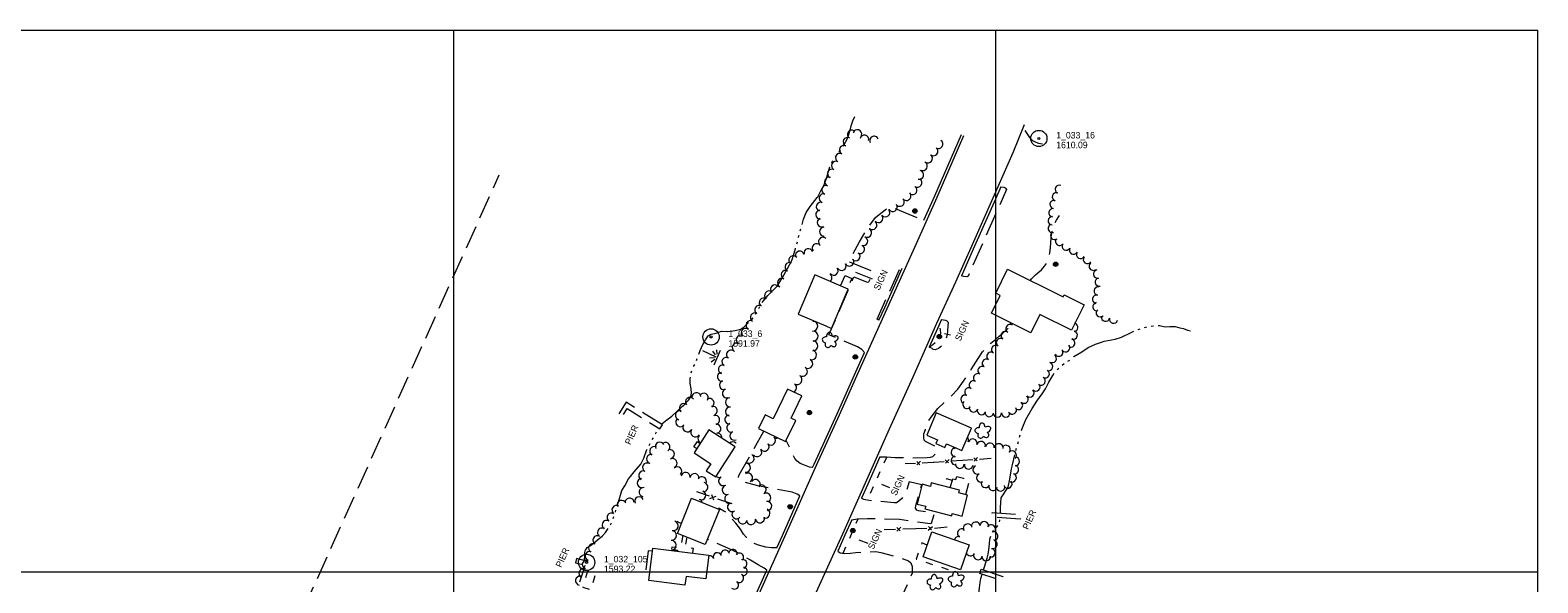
# Model space of a CAD drawing. Header units: feet. Extents: x 386788 to 389000, y 101500 to 103019.
# Tile 7 of 7: x 387609 to 389000, y 102490 to 103000. Entities that reach past the tile are written whole.
import ezdxf
from ezdxf.enums import TextEntityAlignment as Align

# ---------------------------------------------------------------- set-up
doc = ezdxf.new("R2010")
doc.units = ezdxf.units.FT
doc.header["$MEASUREMENT"] = 0
for name, pattern in [('DGN Style 3', [30.412354, 21.72311, -8.689244]), ('DGN Style 5', [15.206177, 6.516933, -8.689244]), ('DGN Style 6', [41.317355, 0.021723, -8.689244, 15.206177, -8.689244, 0.021723, -8.689244])]:
    doc.linetypes.add(name, pattern=pattern)
for name, color, linetype, lineweight in [('E_DWY', 73, 'DGN Style 3', 0), ('E_LAND_Vegetation', 21, 'Continuous', 0), ('E_MAP_GridLines', 251, 'Continuous', 0), ('E_MAP_Limits', 21, 'DGN Style 3', 0), ('E_MAP_PassPoints', 40, 'Continuous', 0), ('E_MISCPROP', 40, 'Continuous', 0), ('E_MISCPROP_HvyDash', 54, 'DGN Style 3', 13), ('E_MISCPROP_HvyLine', 54, 'Continuous', 13), ('E_MISCPROP_Railing', 40, 'Continuous', 0), ('E_PATH_Sidewalk', 73, 'DGN Style 5', 0), ('E_RDWY', 40, 'Continuous', 13), ('E_WTR', 251, 'DGN Style 6', 0), ('E_WTR_Dock_Pier', 251, 'DGN Style 3', 0), ('E_WTR_Text', 251, 'Continuous', 0)]:
    doc.layers.add(name, color=color, linetype=linetype, lineweight=lineweight)
doc.styles.add('Style-IGR_FONT_0', font='IGR_FONT_0.shx')

# ---------------------------------------------------------------- blocks, each defined once
blk = doc.blocks.new('PP')
at = {"layer": 'E_MAP_PassPoints', "color": 40, "linetype": 'Continuous', "lineweight": 0}
for radius in [7.5, 0.96]:
    blk.add_circle((0, 0), radius, dxfattribs=at)
blk = doc.blocks.new('MARSH')
at = {"layer": 'E_WTR', "color": 161, "linetype": 'Continuous', "lineweight": 0}
for p, q in [((0, 15.1), (0, 1.6)), ((-7.4, 0), (7.4, 0)), ((-6.2, 3.6), (-2.5, 1.5)), ((-1.4, 2.4), (-3.6, 6.3)), ((1.4, 2.4), (3.6, 6.3)), ((6.2, 3.6), (2.5, 1.5))]:
    blk.add_line(p, q, dxfattribs=at)
blk = doc.blocks.new('POLE')
at = {"layer": 'E_MISCPROP', "color": 20, "linetype": 'Continuous', "lineweight": 0}
for radius in [2.02, 1.51, 1.01, 0.504]:
    blk.add_circle((0, -0.1), radius, dxfattribs=at)
blk = doc.blocks.new('SIGN')
at = {"layer": 'E_MISCPROP', "color": 20, "linetype": 'Continuous', "lineweight": 0, "style": 'Style-IGR_FONT_0'}
blk.add_text('SIGN', height=6, rotation=360, dxfattribs=at).set_placement((0, 0), align=Align.MIDDLE_LEFT)
blk = doc.blocks.new('TREE')
at = {"layer": 'E_LAND_Vegetation', "color": 93, "linetype": 'Continuous', "lineweight": 0}
for centre, major_axis, ratio in [((-3.7, -0.1), (3.29, -0.08), 0.832022), ((-1.1, 3.4), (0.91, -3.32), 0.782863), ((2.9, 1.7), (-3.52, -1.95), 0.691916), ((-1.5, -3.7), (1.2, 3.24), 0.716896), ((2.5, -2.6), (-3.34, 3.06), 0.560249)]:
    blk.add_ellipse(centre, major_axis=major_axis, ratio=ratio, start_param=1.570796, end_param=4.712389, dxfattribs=at)
blk = doc.blocks.new('PIER_1')
at = {"layer": 'E_WTR_Text', "color": 161, "linetype": 'Continuous', "lineweight": 0, "style": 'Style-IGR_FONT_0'}
blk.add_text('PIER', height=6, rotation=0, dxfattribs=at).set_placement((-9.2, 0.3), align=Align.MIDDLE_LEFT)

msp = doc.modelspace()

# ---------------------------------------------------------------- linework, layer by layer
at = {"layer": 'E_DWY', "color": 51, "linetype": 'DGN Style 3', "lineweight": 0, "flags": 128}
for points in [[(388526.8, 102907.5), (388529.3, 102903.6), (388531.2, 102900.8), (388533.7, 102898.2), (388536.9, 102896.5), (388539.4, 102895.7), (388543, 102895), (388546.2, 102894.5)], [(388504.6, 102855.3), (388507.3, 102855), (388508.6, 102854.3), (388509.9, 102852.8), (388489.3, 102806.7), (388474.5, 102773), (388473.1, 102772.4), (388470.5, 102772.6), (388468.2, 102773.2)], [(388378.7, 102702.3), (388376.3, 102705.2), (388372.5, 102707.7), (388346.1, 102718.7), (388369, 102772.3), (388380.7, 102767.6), (388382, 102767.4), (388383, 102767.7), (388386.6, 102776.3), (388386, 102777.3), (388365.2, 102785.9), (388364.9, 102786.8), (388365.1, 102788.1), (388374.3, 102804.7), (388382.2, 102817.9), (388389.1, 102826.9), (388393.9, 102830.9), (388400.5, 102836.1), (388402.4, 102837.1), (388433.5, 102824.5)], [(388532, 102768.9), (388532.9, 102770.3), (388534.3, 102772.1), (388536.5, 102774.1), (388538.7, 102775.9), (388542, 102778.8), (388544.9, 102782.1), (388547.1, 102785.1), (388548.6, 102787.8), (388549.9, 102794), (388550.4, 102799.3), (388550.8, 102803.8), (388551.1, 102808.2), (388551.4, 102811.8), (388552.4, 102816.5), (388554, 102821.5), (388556, 102824.7), (388558.6, 102828.8)], [(388392.1, 102732.2), (388390.5, 102733.2), (388412, 102780.9), (388413.6, 102780.2)], [(388393, 102606.1), (388399, 102606.2), (388407.2, 102605.6), (388421.5, 102605.2), (388436.8, 102605.4), (388439.8, 102605.8), (388442, 102606.5), (388444.1, 102608.8), (388445.3, 102611.3), (388446, 102613.4), (388445, 102615.1), (388443.2, 102616.2), (388438.1, 102618.6), (388435.1, 102620.2), (388433.9, 102621.4), (388433.5, 102624), (388433.7, 102627.3), (388435, 102631.3), (388437.7, 102638.8), (388440.4, 102642.9), (388446.5, 102650.8), (388451.9, 102656.1), (388459.2, 102662.5), (388464.9, 102668.7), (388470.3, 102676), (388477.4, 102686.6), (388483.6, 102696.9), (388487.6, 102703), (388491.9, 102707.7), (388495.5, 102711.1), (388499.9, 102714.8), (388503.1, 102717.4), (388505.9, 102719.8), (388506.4, 102720.4), (388510.8, 102724.2), (388514.8, 102728.4), (388515.2, 102729.2)], [(388449.9, 102732.9), (388453.5, 102732.4), (388454.9, 102731.8), (388455.8, 102730.8), (388456, 102729.7), (388455.8, 102727.2), (388455.5, 102722.3), (388455.2, 102718.9), (388454, 102714.9), (388452.5, 102712), (388450.9, 102709.1), (388447, 102706), (388444.1, 102704.9), (388442.3, 102705.3), (388441.2, 102706), (388438.5, 102707.5)], [(388319.3, 102570), (388316.8, 102571.8), (388312, 102573.4), (388296.4, 102576.3), (388280.4, 102579.3), (388272.4, 102581.4), (388266.5, 102583), (388264.7, 102583.7), (388263.4, 102584.7), (388262.8, 102585.8), (388262.7, 102587.6), (388263.1, 102589.5), (388273.9, 102608.1), (388285.9, 102629.9)], [(388331, 102596.3), (388328, 102596.7), (388323.4, 102598.3), (388319.6, 102600), (388316.6, 102602.2), (388314.5, 102604.7), (388306.5, 102621.1)], [(388367.1, 102547.9), (388372.1, 102548.9), (388381.5, 102549.3), (388395.9, 102549.1), (388411, 102548.5), (388424.6, 102546.7), (388439.8, 102544.6), (388440.8, 102544.8), (388443, 102553.1), (388442.5, 102554.1), (388428.8, 102556.2), (388427, 102556.8), (388425.9, 102558.6), (388426.2, 102561.1), (388431.6, 102580.3), (388420, 102583.1), (388417.4, 102574.7), (388415.2, 102570.3), (388412.9, 102567.3), (388410.4, 102565.2), (388408.5, 102563.8), (388406.2, 102563.6), (388393.9, 102564.9), (388381.3, 102566), (388378.1, 102566.7), (388376.1, 102568.1)], [(388298.1, 102522.2), (388293.1, 102522.2), (388287.8, 102522.7), (388281, 102524.5), (388276.7, 102526.4), (388273.2, 102528.7), (388269.9, 102531.8), (388267.2, 102534.9), (388264.4, 102539.3), (388260.3, 102544.8), (388254.7, 102551.1), (388251.6, 102554.4), (388249.1, 102556.1), (388245.4, 102558.2), (388244.5, 102558.7), (388244.1, 102557.9)], [(388288.8, 102501.6), (388286.2, 102503.5), (388280.7, 102506.5), (388273.7, 102510.7), (388262.7, 102517.1), (388252.9, 102521.9), (388234, 102530)], [(388354.2, 102519.1), (388356.5, 102517.6), (388358.1, 102517.1), (388360.8, 102517), (388365.5, 102517.2), (388370.9, 102517.7), (388376.4, 102518.2), (388383, 102518.5), (388389.2, 102518.7), (388393.8, 102517.7), (388399.8, 102516.2), (388413.2, 102512.6), (388419.5, 102510), (388421.6, 102508.3), (388422.9, 102504.9), (388422.7, 102498.9), (388420.8, 102493.8), (388411.4, 102473.6), (388408.6, 102468.9), (388404.3, 102461.5)]]:
    msp.add_lwpolyline(points, dxfattribs=at)
at = {"layer": 'E_LAND_Vegetation', "color": 93, "linetype": 'Continuous', "lineweight": 0}
for centre, radius, start, end in [((388367.1, 102903.7), 4.07, 57.2595, 237.2595), ((388372.3, 102904), 4.07, 343.2732, 163.2732), ((388359.7, 102889.5), 4.07, 64.0125, 244.0125), ((388363.2, 102896.9), 4.07, 64.5922, 244.5922), ((388378.7, 102899.1), 4.07, 346.3534, 166.3534), ((388387.8, 102898), 4.07, 25.9426, 205.9426), ((388447.1, 102894.8), 4.12, 236.2836, 56.2836), ((388356.1, 102882.2), 4.07, 64.0125, 244.0125), ((388437.4, 102881.6), 4.12, 234.3013, 54.3013), ((388442.5, 102888.2), 4.12, 230.9862, 50.9862), ((388348.8, 102867.6), 4.07, 63.2329, 243.2329), ((388352.5, 102874.9), 4.07, 63.2329, 243.2329), ((388429.3, 102866.5), 4.12, 257.0351, 77.0351), ((388432.6, 102874.5), 4.12, 243.4791, 63.4791), ((388343.5, 102852.5), 4.07, 71.6063, 251.6063), ((388346.1, 102860.2), 4.07, 71.6063, 251.6063), ((388423.2, 102852.2), 4.12, 237.7478, 57.7478), ((388427.6, 102859.1), 4.12, 237.7478, 57.7478), ((388558.5, 102853.1), 3.83, 65.7491, 245.7491), ((388338.4, 102837), 4.07, 71.5632, 251.5632), ((388341, 102844.8), 4.07, 71.6063, 251.6063), ((388404.9, 102836.7), 4.12, 214.5062, 34.5062), ((388411.4, 102841.5), 4.12, 220.7903, 40.7903), ((388417.6, 102846.9), 4.12, 222.8057, 42.8057), ((388553.7, 102839.1), 3.83, 81.8356, 261.8356), ((388555.8, 102846.2), 3.83, 73.4059, 253.4059), ((388337.9, 102829.7), 4.07, 92.7516, 272.7516), ((388339.3, 102822.4), 4.07, 110.9763, 290.9763), ((388391.8, 102826.4), 4.12, 220.578, 40.578), ((388398.1, 102831.8), 4.12, 220.578, 40.578), ((388552, 102824.1), 3.83, 88.386, 268.386), ((388552.7, 102831.5), 3.83, 81.8356, 261.8356), ((388341.5, 102814), 4.07, 90.1719, 270.1719), ((388381.3, 102812.9), 4.12, 243.0537, 63.0537), ((388386.2, 102820), 4.12, 230.9289, 50.9289), ((388552.1, 102817), 3.83, 105.9553, 285.9553), ((388554.3, 102810.4), 3.83, 127.1713, 307.1713), ((388319.2, 102792), 4.07, 15.7477, 195.7477), ((388327.1, 102794.2), 4.07, 15.7477, 195.7477), ((388334.6, 102798.8), 4.07, 36.9081, 216.9081), ((388340.5, 102804.7), 4.07, 47.0876, 227.0876), ((388374.7, 102797.9), 4.12, 239.1, 59.1), ((388377.7, 102805.2), 4.12, 249.6629, 69.6629), ((388558.9, 102805), 3.83, 143.7337, 323.7337), ((388564.9, 102800.7), 3.83, 150.7473, 330.7473), ((388571.6, 102796.9), 3.83, 148.9002, 328.9002), ((388309.6, 102781.4), 4.07, 62.7807, 242.7807), ((388313.1, 102787.7), 4.07, 34.2984, 214.2984), ((388357.7, 102782.3), 4.12, 208.5129, 28.5129), ((388364.9, 102786.3), 4.12, 208.885, 28.885), ((388370.7, 102791.3), 4.12, 223.9068, 43.9068), ((388578.2, 102792.9), 3.83, 148.9002, 328.9002), ((388584.5, 102788.3), 3.83, 143.5644, 323.5644), ((388589.8, 102782.1), 3.83, 124.7982, 304.7982), ((388302.6, 102766.8), 4.07, 64.6182, 244.6182), ((388306.1, 102774.2), 4.07, 64.6182, 244.6182), ((388344.6, 102771.4), 4.12, 307.8106, 54.971), ((388350.4, 102777.9), 4.12, 217.2692, 37.2692), ((388594, 102774.9), 3.83, 101.6801, 281.6801), ((388595.5, 102767.4), 3.83, 101.6801, 281.6801), ((388290.7, 102755.2), 4.07, 52.7366, 232.7366), ((388296.2, 102760.7), 4.07, 42.2628, 222.2628), ((388592.9, 102751.5), 3.83, 77.9988, 257.9988), ((388594.4, 102759.2), 3.83, 81.5145, 261.5145), ((388281.7, 102741.9), 4.07, 59.4477, 239.4477), ((388285.8, 102748.7), 4.07, 52.7366, 232.7366), ((388593.2, 102744.7), 3.83, 100.5515, 280.5515), ((388596.3, 102739.1), 3.83, 132.3117, 312.3117), ((388273.6, 102727.8), 4.07, 60.5944, 240.5944), ((388277.6, 102734.9), 4.07, 60.5944, 240.5944), ((388331.1, 102726.8), 4.56, 267.9021, 87.9021), ((388331.4, 102735.9), 4.56, 267.9021, 283.7556), ((388513.1, 102724.5), 3.88, 59.3971, 239.3971), ((388517.1, 102731.2), 3.88, 196.5705, 239.3971), ((388571.9, 102725.6), 3.88, 273.5002, 75.0326), ((388570, 102731.9), 3.88, 321.0101, 346.091), ((388601.2, 102735), 3.83, 166.0035, 346.0035), ((388608.6, 102733.2), 3.83, 166.0035, 346.0035), ((388264.6, 102714.4), 4.07, 62.6779, 242.6779), ((388269.2, 102720.6), 4.07, 51.5626, 231.5626), ((388331.3, 102708.6), 4.56, 267.6273, 87.6273), ((388331.4, 102717.6), 4.56, 271.8963, 91.8963), ((388504.3, 102711.6), 3.88, 55.1175, 235.1175), ((388508.7, 102718), 3.88, 55.1175, 235.1175), ((388569.1, 102711.2), 3.88, 252.6377, 72.6377), ((388571.4, 102718.6), 3.88, 252.6377, 72.6377), ((388255.6, 102700.5), 4.07, 50.1879, 230.1879), ((388260.9, 102707.1), 4.07, 62.6779, 242.6779), ((388330, 102700.1), 4.56, 254.6443, 74.6443), ((388495.5, 102698.8), 3.88, 55.6271, 235.6271), ((388499.9, 102705.2), 3.88, 55.6271, 235.6271), ((388552, 102696.9), 3.88, 236.4607, 56.4607), ((388558, 102702.8), 3.88, 210.6035, 30.6035), ((388564.4, 102706.8), 3.88, 217.5856, 37.5856), ((388248.1, 102686.9), 4.07, 72.6364, 252.6364), ((388251.4, 102693.8), 4.07, 57.9666, 237.9666), ((388321.6, 102685), 4.56, 234.9709, 54.971), ((388326.5, 102692.3), 4.56, 241.0244, 61.0244), ((388487.3, 102685.8), 3.88, 59.0635, 239.0635), ((388491.3, 102692.5), 3.88, 59.0635, 239.0635), ((388545.6, 102682.8), 3.88, 239.8864, 59.8864), ((388548.6, 102689.5), 3.88, 252.1355, 72.1355), ((388247.2, 102680), 4.07, 99.8312, 279.8312), ((388249.1, 102672.4), 4.07, 109.6954, 289.6954), ((388311.5, 102669.9), 4.56, 297.6328, 52.8823), ((388316.6, 102677.3), 4.56, 237.4279, 57.4279), ((388479.2, 102672.5), 3.88, 57.8483, 237.8483), ((388483.3, 102679.1), 3.88, 57.8483, 237.8483), ((388537, 102670.6), 3.88, 224.8403, 44.8403), ((388541.7, 102676.1), 3.88, 239.8864, 59.8864), ((388217.9, 102656.8), 4.26, 39.6164, 219.6164), ((388223.8, 102661.1), 4.26, 9.2068, 189.2068), ((388230.5, 102660.6), 4.26, 328.5548, 148.5548), ((388235.9, 102655.8), 4.26, 299.9967, 119.9967), ((388251.8, 102664.7), 4.07, 109.4297, 289.4297), ((388254.6, 102656.5), 4.07, 91.0756, 271.0756), ((388471.6, 102659.3), 3.88, 65.707, 245.707), ((388473.4, 102654.7), 3.88, 139.4374, 319.4374), ((388475.1, 102666), 3.88, 58.0067, 238.0067), ((388526, 102659.4), 3.88, 228.5971, 48.5972), ((388531.5, 102665.1), 3.88, 224.8403, 44.8403), ((388208.6, 102644.5), 4.26, 76.5177, 256.5177), ((388212.3, 102651), 4.26, 50.6063, 230.6063), ((388238.8, 102648.5), 4.26, 284.0794, 104.0794), ((388240.9, 102640.2), 4.26, 283.412, 103.412), ((388254.1, 102640.5), 4.07, 96.9266, 276.9266), ((388254.6, 102648), 4.07, 81.3457, 261.3457), ((388479.4, 102651.3), 3.88, 162.4319, 342.4319), ((388486.8, 102648.8), 3.88, 160.2569, 340.2569), ((388494, 102647), 3.88, 170.4027, 350.4027), ((388501.4, 102646.6), 3.88, 180.5141, 0.5141), ((388509.1, 102646.7), 3.88, 180.5141, 0.5141), ((388515.2, 102649.4), 3.88, 209.9677, 29.9677), ((388520.9, 102653.6), 3.88, 228.5971, 48.5972), ((388208.9, 102638.2), 4.26, 141.2303, 321.2303), ((388215.5, 102633.4), 4.26, 150.7505, 330.7505), ((388222.9, 102628.8), 4.26, 145.4516, 325.4516), ((388242.1, 102632.1), 4.26, 276.2565, 96.2565), ((388255.9, 102633), 4.07, 109.5081, 289.5081), ((388258.8, 102625.5), 4.07, 112.877, 292.877), ((388184.8, 102611.5), 4.15, 60.7482, 240.7482), ((388190.1, 102615.6), 4.15, 25.2467, 205.2467), ((388195.3, 102615.3), 4.15, 303.0512, 123.0512), ((388229.5, 102622.9), 4.26, 134.4416, 243.7757), ((388243.1, 102623.6), 4.26, 357.1756, 96.2565), ((388257.5, 102615.9), 4.07, 45.4931, 135.4433), ((388286.6, 102615.6), 4.25, 216.6353, 36.6353), ((388292.5, 102621.2), 4.25, 226.776, 46.776), ((388297.4, 102627.7), 4.25, 236.7121, 289.0941), ((388464.2, 102617.5), 4.02, 210.5298, 244.5142), ((388470.9, 102621.7), 4.02, 332.7147, 39.1475), ((388478.7, 102618.7), 4.02, 343.467, 163.467), ((388486.4, 102616.4), 4.02, 343.467, 163.467), ((388494.6, 102614.9), 4.02, 351.6662, 171.6662), ((388502.7, 102614.2), 4.02, 355.854, 175.854), ((388509.4, 102612.8), 4.02, 324.9662, 144.9662), ((388182, 102604.2), 4.15, 74.5492, 254.5492), ((388199.3, 102608.7), 4.15, 286.7761, 106.7761), ((388201.8, 102600.4), 4.15, 297.6406, 117.6406), ((388272.7, 102604.6), 4.25, 240.7425, 60.7425), ((388279.8, 102610.5), 4.25, 216.2679, 36.2679), ((388462.8, 102610.3), 4.02, 87.0552, 267.0552), ((388462.8, 102602.7), 4.02, 99.2114, 279.2114), ((388515, 102607.6), 4.02, 312.806, 132.806), ((388517.9, 102601.9), 4.02, 267.7328, 87.7328), ((388174.7, 102589), 4.15, 64.2993, 244.2993), ((388178.3, 102596.3), 4.15, 61.0555, 241.0555), ((388206.2, 102592.8), 4.15, 315.1659, 135.1659), ((388213.8, 102587.7), 4.15, 352.8514, 172.8514), ((388222, 102586.5), 4.15, 351.4405, 171.4405), ((388228.9, 102583.6), 4.15, 330.0049, 150.0049), ((388244.8, 102591.4), 4.25, 227.6092, 294.8455), ((388248.5, 102583.8), 4.25, 115.9631, 295.9631), ((388269.4, 102596.1), 4.25, 263.3501, 83.3501), ((388271.3, 102586.9), 4.25, 300.4097, 120.4097), ((388466.8, 102599.5), 4.02, 176.1676, 356.1676), ((388475, 102598.8), 4.02, 172.9232, 352.9232), ((388482.9, 102594.1), 4.02, 115.568, 295.568), ((388486.3, 102586.8), 4.02, 113.3671, 293.3671), ((388514.9, 102586.9), 4.02, 246.6797, 66.6797), ((388517.1, 102594.3), 4.02, 256.9913, 76.9913), ((388173.3, 102581.9), 4.15, 90.7863, 270.7863), ((388175, 102573.6), 4.15, 79.8217, 259.8217), ((388228.3, 102570.7), 4.15, 247.876, 67.876), ((388230.2, 102578.2), 4.15, 261.3723, 81.3723), ((388251.8, 102575.6), 4.25, 106.3697, 286.3697), ((388278.3, 102580.9), 4.25, 325.7753, 145.7753), ((388283.9, 102575.9), 4.25, 299.0302, 119.0302), ((388490.5, 102581.7), 4.02, 153.7877, 333.7877), ((388497.4, 102578.9), 4.02, 167.5868, 347.5868), ((388504.3, 102578.5), 4.02, 196.8871, 16.8871), ((388511, 102581.2), 4.02, 219.4321, 39.4321), ((388150, 102557.2), 4.15, 56.466, 236.466), ((388154.9, 102561.8), 4.15, 20.2646, 200.2646), ((388162.2, 102563.8), 4.15, 2.5276, 182.5276), ((388171, 102565.1), 4.15, 24.7587, 204.7587), ((388225.2, 102563), 4.15, 13.5317, 67.876), ((388254.1, 102567.4), 4.25, 105.3604, 285.3604), ((388256.7, 102559.9), 4.25, 121.0024, 301.0024), ((388288.1, 102568.4), 4.25, 299.0302, 119.0302), ((388289, 102560.8), 4.25, 275.9046, 95.9046), ((388141, 102543.3), 4.15, 58.2677, 238.2678), ((388145.4, 102550.2), 4.15, 56.466, 236.466), ((388202.7, 102542.5), 4.37, 254.6935, 74.6935), ((388209.2, 102549.7), 4.37, 221.7056, 283.8898), ((388209.2, 102549.7), 4.37, 31.9647, 41.7056), ((388260.8, 102553.2), 4.25, 137.2669, 317.2669), ((388266.5, 102548.5), 4.25, 168.1778, 348.1778), ((388274, 102547.8), 4.25, 191.9333, 11.9333), ((388282.3, 102549.5), 4.25, 191.9333, 11.9333), ((388287.4, 102553.8), 4.25, 245.8278, 65.8278), ((388481.6, 102541.8), 4.15, 10.2631, 190.2631), ((388489.3, 102542.2), 4.15, 356.0483, 176.0483), ((388132.4, 102529.2), 4.15, 61.1319, 241.1319), ((388136.7, 102536.2), 4.15, 58.2677, 238.2678), ((388201, 102533.6), 4.37, 264.4879, 84.4879), ((388465.8, 102528.5), 4.15, 74.4525, 165.9291), ((388468.7, 102535.5), 4.15, 56.4885, 236.4885), ((388474.1, 102540.1), 4.15, 27.0612, 207.0612), ((388495.7, 102539.2), 4.15, 325.2331, 145.2331), ((388497.9, 102532.8), 4.15, 280.783, 100.783), ((388125.3, 102514.5), 4.15, 68.6151, 248.6151), ((388128.4, 102521.9), 4.15, 61.1319, 241.1319), ((388200.8, 102524.6), 4.37, 273.5006, 93.5006), ((388204.2, 102515.7), 4.37, 50.2351, 115.4938), ((388243.2, 102513.7), 3.97, 20.4732, 200.4732), ((388250.3, 102516.2), 3.97, 8.3446, 188.3446), ((388257.4, 102516.7), 3.97, 345.5122, 165.5122), ((388495.2, 102517.7), 4.15, 249.6595, 69.6595), ((388497.1, 102525.6), 4.15, 255.9964, 75.9964), ((388122.7, 102506.8), 4.15, 72.4804, 252.4804), ((388235.8, 102510.9), 3.97, 20.4732, 97.2804), ((388263.4, 102513.4), 3.97, 319.436, 139.436), ((388266.5, 102507.3), 3.97, 286.4155, 106.4155), ((388266.8, 102500.4), 3.97, 261.5625, 81.5625), ((388476.6, 102518.9), 4.15, 201.7253, 331.9684), ((388483.6, 102515.3), 4.15, 164.3388, 344.3388), ((388491.1, 102514.4), 4.15, 181.2021, 1.2021), ((388116.4, 102491.8), 4.15, 80.6081, 260.6081), ((388119.5, 102498.8), 4.15, 63.343, 243.343), ((388258.7, 102488), 3.97, 232.5648, 52.5648), ((388263.3, 102494.1), 3.97, 239.2697, 59.2697)]:
    msp.add_arc(centre, radius, start, end, dxfattribs=at)
at = {"layer": 'E_MAP_GridLines', "color": 161, "linetype": 'Continuous', "lineweight": 0}
for p, q in [((387500, 103000), (389000, 103000)), ((388000, 101500), (388000, 103000)), ((388500, 101500), (388500, 103000)), ((389000, 101500), (389000, 103000)), ((387500, 102500), (389000, 102500))]:
    msp.add_line(p, q, dxfattribs=at)
at = {"layer": 'E_MAP_Limits', "color": 73, "linetype": 'DGN Style 3', "lineweight": 0, "flags": 128}
msp.add_lwpolyline([(387611.9, 101911.6), (388041.9, 102866.3)], dxfattribs=at)
at = {"layer": 'E_MISCPROP', "color": 20, "linetype": 'Continuous', "lineweight": 0}
for p, q in [((388370.7, 102776.7), (388385.8, 102770.3)), ((388452.5, 102720.1), (388458.3, 102718.7)), ((388394.4, 102580.8), (388402, 102577.9)), ((388373.7, 102529.6), (388381.9, 102526.4))]:
    msp.add_line(p, q, dxfattribs=at)
at = {"layer": 'E_MISCPROP_HvyDash', "color": 241, "linetype": 'DGN Style 3', "lineweight": 13, "flags": 128}
for points in [[(388356.7, 102764), (388360.9, 102773.5), (388367.2, 102770.8), (388363.1, 102761.3)], [(388224.1, 102613.6), (388221.4, 102615.4), (388224.8, 102620.2), (388227.2, 102618.4)], [(388458, 102577.6), (388460.4, 102585.8), (388463.2, 102585.1), (388464, 102588.1), (388470.3, 102586.4), (388469.6, 102583.6), (388475.1, 102582.2), (388472.1, 102571.2)], [(388183.4, 102519.2), (388179.4, 102519.4), (388176.7, 102497.5), (388180.6, 102496.9)]]:
    msp.add_lwpolyline(points, dxfattribs=at)
at = {"layer": 'E_MISCPROP_HvyLine', "color": 241, "linetype": 'Continuous', "lineweight": 13, "flags": 128}
for points in [[(388333, 102774.1), (388317.7, 102737.8), (388317.7, 102737.8), (388343.1, 102727), (388343.1, 102727), (388343.1, 102727), (388343.1, 102727), (388348.5, 102724.7), (388348.5, 102724.7), (388363.9, 102761), (388333, 102774.1)], [(388510.9, 102779.4), (388510.9, 102779.4), (388562.1, 102753.9), (388563, 102755.7), (388563, 102755.7), (388563, 102755.7), (388581.5, 102746.5), (388581.5, 102746.5), (388569.9, 102723.1), (388540.7, 102737.6), (388540.7, 102737.6), (388532.2, 102720.7), (388532.2, 102720.7), (388532.2, 102720.7), (388495.9, 102738.8), (388495.9, 102738.8), (388504, 102755), (388504, 102755), (388499.9, 102757.1), (388510.9, 102779.4)], [(388307.7, 102668.7), (388294.6, 102641.3), (388294.6, 102641.3), (388287.2, 102644.9), (388287.2, 102644.9), (388281.1, 102632.2), (388306.1, 102620.2), (388315.5, 102639.8), (388315.5, 102639.8), (388311.2, 102641.9), (388321, 102662.3), (388321, 102662.3), (388321, 102662.3)], [(388477.6, 102632.5), (388477.6, 102632.5), (388445, 102646.7), (388445, 102646.7), (388436.2, 102626.2), (388446.3, 102621.8), (388446.3, 102621.8), (388446.3, 102621.8), (388444.7, 102618.3), (388444.7, 102618.3), (388452.9, 102614.8), (388454.4, 102618.2), (388454.4, 102618.2), (388468.7, 102612), (388468.7, 102612), (388477.6, 102632.5)], [(388259.5, 102615.5), (388259.5, 102615.5), (388240.5, 102627.8), (388240.5, 102627.8), (388235.4, 102631.1), (388235.4, 102631.1), (388221.6, 102609.8), (388237, 102599.8), (388237, 102599.8), (388237, 102599.8), (388232.8, 102593.3), (388232.8, 102593.3), (388241.6, 102587.7), (388259.5, 102615.5)], [(388466.5, 102575.5), (388440.4, 102582.1), (388440.4, 102582.1), (388439.6, 102578.9), (388439.6, 102578.9), (388432, 102580.8), (388432, 102580.8), (388427.4, 102562.5), (388435.3, 102560.5), (388435.3, 102560.5), (388435.3, 102560.5), (388434.6, 102558), (388459.3, 102551.8), (388459.7, 102553.7), (388459.7, 102553.7), (388459.7, 102553.7), (388469, 102551.4), (388473.8, 102570.8), (388473.8, 102570.8), (388465.8, 102572.8), (388465.8, 102572.8), (388465.8, 102572.8)], [(388206.3, 102535.5), (388219.4, 102567.9), (388219.4, 102567.9), (388245.1, 102557.5), (388245.1, 102557.5), (388245.1, 102557.5), (388232, 102525.1), (388232, 102525.1)], [(388440.9, 102536.8), (388440.9, 102536.8), (388475.3, 102524.8), (388475.3, 102524.8), (388467.3, 102501.9), (388432.9, 102513.9), (388440.9, 102536.8)], [(388183.7, 102521.9), (388183.7, 102521.9), (388235.3, 102515.5), (388235.3, 102515.5), (388232.6, 102493.4), (388214.2, 102495.6), (388214.2, 102495.6), (388214.2, 102495.6), (388213.2, 102487.8), (388213.2, 102487.8), (388180, 102492), (388183.7, 102521.9)]]:
    msp.add_lwpolyline(points, close=True, dxfattribs=at)
at = {"layer": 'E_MISCPROP_Railing', "color": 40, "linetype": 'Continuous', "lineweight": 0}
for p, q in [((388427.1, 102598.7), (388430.4, 102602)), ((388427.1, 102601.8), (388429.9, 102598.9)), ((388453.4, 102603.3), (388456.3, 102600.5)), ((388453.5, 102600.3), (388456.8, 102603.6)), ((388479.8, 102605.2), (388482.7, 102602.4)), ((388479.9, 102602.1), (388483.2, 102605.4)), ((388236.2, 102567.6), (388241.9, 102569.9)), ((388237.7, 102571.3), (388239.7, 102566.5)), ((388408.7, 102537.6), (388412.4, 102541.1)), ((388408.7, 102541), (388411.8, 102537.8)), ((388437.7, 102538.4), (388441.5, 102541.9)), ((388437.8, 102541.8), (388440.8, 102538.6))]:
    msp.add_line(p, q, dxfattribs=at)
at = {"layer": 'E_MISCPROP_Railing', "color": 40, "linetype": 'Continuous', "lineweight": 0, "flags": 128}
for points in [[(388432.1, 102600.6), (388442.3, 102601.1), (388442.9, 102601.2)], [(388442.9, 102601.2), (388452.3, 102601.8)], [(388458.5, 102602.3), (388469.2, 102603)], [(388469.2, 102603), (388478.7, 102603.7)], [(388484.9, 102604.1), (388495.6, 102604.9)], [(388416.5, 102599.9), (388425.9, 102600.3)], [(388224, 102574), (388235.6, 102570.1)], [(388243.2, 102567.5), (388256.4, 102563)], [(388397, 102539.1), (388407.4, 102539.4)], [(388414.3, 102539.6), (388426.1, 102539.9)], [(388426.1, 102539.9), (388436.5, 102540.2)], [(388443.4, 102540.4), (388443.4, 102540.4), (388455.1, 102541.5)]]:
    msp.add_lwpolyline(points, dxfattribs=at)
at = {"layer": 'E_PATH_Sidewalk', "color": 51, "linetype": 'DGN Style 5', "lineweight": 0, "flags": 128}
for points in [[(388439, 102707.3), (388441.9, 102709.9), (388445.2, 102712.5), (388447.3, 102714.6), (388448.1, 102716.2), (388448.9, 102718), (388449.3, 102720.4), (388449, 102723.3), (388447.9, 102728.5)], [(388399.4, 102606.1), (388381.3, 102566)], [(388460, 102584.3), (388454.5, 102585.9), (388452.4, 102579.1)], [(388359.2, 102517.1), (388372.9, 102548.9)], [(388211.4, 102533.5), (388209, 102522), (388201.2, 102522.9), (388200.7, 102519.8)], [(388214.9, 102532), (388213.1, 102522.9), (388220.8, 102521.8), (388220.3, 102517.4)], [(388436.7, 102524.7), (388431.7, 102526.6), (388426.5, 102511.8), (388461.3, 102500.5), (388462.3, 102503.7)]]:
    msp.add_lwpolyline(points, dxfattribs=at)
msp.add_lwpolyline([(388123.3, 102500.6), (388118.9, 102485.7), (388126.4, 102483.5), (388130.9, 102498.4)], close=True, dxfattribs=at)
at = {"layer": 'E_RDWY', "color": 21, "linetype": 'Continuous', "lineweight": 13, "flags": 128}
for points in [[(388526.2, 102912.6), (388515.6, 102886.6), (388497.3, 102845), (388478.1, 102801.7), (388462.9, 102767.5), (388445.4, 102729.1), (388423.3, 102679.7), (388401.7, 102631.7), (388379.5, 102581.9), (388358.5, 102534.8), (388335.5, 102483.9), (388312, 102431.3), (388287.3, 102376.4), (388268.9, 102334.9), (388241.4, 102273.8), (388219, 102223.7), (388199.7, 102180.7), (388180.3, 102137.6), (388159.9, 102092.1), (388143.7, 102056), (388123.1, 102010), (388110.2, 101981.3), (388100.1, 101959)], [(388050.9, 101965.5), (388069.6, 102007.1), (388090.1, 102053), (388109.6, 102096.8), (388128.6, 102138.9), (388146.4, 102178.5), (388159.1, 102206.7), (388181.1, 102255.7), (388208.4, 102316.4), (388230.2, 102365.3), (388255.4, 102421.3), (388273.6, 102461.9), (388305.5, 102532.5), (388334.6, 102598.4), (388355.9, 102644.9), (388373.1, 102683.6), (388399.7, 102743.1), (388426.7, 102803.2), (388446, 102845.9), (388470.5, 102902.7)], [(388433.5, 102824.5), (388443.7, 102846.9), (388468.2, 102903.7)], [(388504.6, 102855.3), (388499.6, 102844), (388480.4, 102800.7), (388468.2, 102773.2)], [(388392.1, 102732.2), (388397.5, 102744.1), (388413.6, 102780.2)], [(388449.9, 102732.9), (388447.7, 102728), (388438.5, 102707.5)], [(388331, 102596.3), (388332.4, 102599.4), (388353.6, 102645.9), (388370.8, 102684.6), (388378.7, 102702.3)], [(388393, 102606.1), (388381.8, 102580.8), (388376.1, 102568.1)], [(388298.1, 102522.2), (388303.2, 102533.5), (388319.3, 102570)], [(388367.1, 102547.9), (388360.8, 102533.8), (388354.2, 102519.1)], [(388241, 102395.4), (388253.1, 102422.4), (388271.4, 102463), (388288.8, 102501.6)]]:
    msp.add_lwpolyline(points, dxfattribs=at)
at = {"layer": 'E_WTR', "color": 161, "linetype": 'Continuous', "lineweight": 0, "flags": 128}
for points in [[(388359, 102892.8), (388360, 102894.3), (388362.6, 102898.6), (388364.2, 102902.8), (388365.7, 102907.7), (388366.6, 102911.7), (388368, 102916.3), (388369.8, 102920.3)], [(388348.6, 102877.5), (388349.3, 102879), (388349.5, 102879.3)], [(388351.9, 102882.7), (388353.2, 102884.2)], [(388355.6, 102887.6), (388355.9, 102888.2), (388356.7, 102889.3)], [(388335.7, 102846.2), (388338.6, 102851.6), (388341.6, 102857.1), (388343.8, 102863.5), (388345.6, 102869.6), (388347, 102873.7)], [(388321.3, 102820.5), (388322.7, 102825.6), (388325.1, 102831.8), (388328.8, 102837.1), (388335.2, 102845.4), (388335.7, 102846.2)], [(388317.9, 102808.6), (388318.1, 102809.3), (388318.5, 102810.6)], [(388319.6, 102814.6), (388320.2, 102816.6)], [(388303.1, 102771.6), (388303.2, 102771.7), (388307.7, 102779.9), (388311.9, 102787.4), (388315.1, 102798), (388315.3, 102798.7)], [(388316.4, 102802.7), (388316.9, 102804.7)], [(388284.6, 102748.5), (388289.6, 102755.2), (388298.4, 102763.7), (388303.1, 102771.6)], [(388281.4, 102743.2), (388282.4, 102745)], [(388244.6, 102721.2), (388247, 102722), (388252.7, 102721.9), (388259.5, 102722.7), (388264.8, 102723.9), (388267.9, 102726.1), (388271, 102729.1), (388271.8, 102730)], [(388274.8, 102732.9), (388276.2, 102734.4)], [(388278.3, 102737.9), (388279.3, 102739.7)], [(388643.4, 102726.8), (388645.5, 102727.1)], [(388649.7, 102727.4), (388650.9, 102727.4), (388656.2, 102726.1), (388660.6, 102726.3), (388665.5, 102726.4), (388669.7, 102725.3), (388673, 102724.5), (388676.7, 102723.2), (388679.6, 102722.5)], [(388225.9, 102700.8), (388227.3, 102704.2), (388229.8, 102709.7), (388232.2, 102714.2), (388234.5, 102717.8), (388237.3, 102719.3), (388242, 102720.3), (388244.6, 102721.2)], [(388571.5, 102698.3), (388572, 102698.8), (388579.4, 102703), (388585.2, 102707), (388592, 102710.2), (388598.5, 102712.4)], [(388598.5, 102712.4), (388600, 102712.9), (388606.6, 102714.2), (388610.1, 102714.9), (388616, 102716.5), (388624.9, 102720.9), (388627.3, 102722.1)], [(388631.2, 102723.7), (388633.2, 102724.4)], [(388637.2, 102725.5), (388639.3, 102726)], [(388218.9, 102683.7), (388219.7, 102685.6)], [(388221.2, 102689.5), (388222.2, 102691.3)], [(388223.8, 102695), (388224.5, 102697)], [(388556.5, 102686.7), (388558.1, 102688.1)], [(388561.3, 102690.9), (388562.9, 102692.2)], [(388566.5, 102694.5), (388568.3, 102695.5)], [(388211, 102652.9), (388212.2, 102653.9), (388216.7, 102658.7), (388218.6, 102661.9), (388219.2, 102665), (388218.9, 102668.9), (388218, 102673.8), (388218, 102678.3), (388218.2, 102679.7)], [(388537.7, 102657.5), (388542.8, 102664.3), (388545.9, 102669), (388548.9, 102675), (388552.5, 102681.2), (388553.9, 102683.4)], [(388523.7, 102630.4), (388524.2, 102632.4), (388527.6, 102640.6), (388533.6, 102650.6), (388537.7, 102657.5), (388537.7, 102657.5)], [(388191.6, 102636.2), (388192, 102636.6), (388196.4, 102640.4), (388201.1, 102643.8), (388211, 102652.9)], [(388186.1, 102627.4), (388187.1, 102629.2)], [(388180.2, 102616.6), (388181.2, 102618.4)], [(388183.1, 102622), (388184.1, 102623.8)], [(388520.3, 102618.2), (388520.8, 102620.2)], [(388521.9, 102624.3), (388522.5, 102626.4)], [(388162.9, 102587.9), (388166.5, 102592.2), (388172.5, 102599.4), (388175.4, 102604.9), (388178.2, 102612.9), (388178.3, 102613)], [(388511.5, 102578), (388512.9, 102585.5), (388514.4, 102595.1), (388515.4, 102598.9), (388517.4, 102608)], [(388518.5, 102612.1), (388519.1, 102614.1)], [(388150.7, 102560.9), (388151, 102561.9), (388153, 102568.5), (388155, 102575), (388157.7, 102579.5), (388161.2, 102585.9), (388162.9, 102587.9)], [(388504.2, 102554.4), (388504.4, 102559.4), (388505, 102568.3), (388511.5, 102578)], [(388144.6, 102543.5), (388145.5, 102545.3)], [(388147, 102549.2), (388147.7, 102551.1)], [(388149.1, 102555), (388149.6, 102556.9)], [(388503.3, 102546.1), (388503.6, 102547.3), (388503.7, 102548)], [(388121.3, 102519.5), (388121.5, 102520), (388123.1, 102522.5), (388126.9, 102525), (388132.3, 102529.1), (388137.2, 102533.3), (388139.9, 102536.2), (388142.5, 102539.9)], [(388489.8, 102505.5), (388490.6, 102507.7), (388491.9, 102512.6), (388492.8, 102516.2), (388493.5, 102520.4), (388494.2, 102525.9), (388494.6, 102530), (388495.4, 102533)], [(388497, 102536.5), (388497.8, 102538.3), (388497.8, 102538.3)], [(388500.6, 102541), (388501.8, 102542.6)], [(388120.8, 102510.4), (388120.7, 102511.2), (388121, 102514.6), (388120.8, 102517.5), (388121.3, 102519.5)], [(388116.3, 102490.6), (388120, 102501.8), (388121.3, 102506)], [(388488.5, 102501.8), (388489.2, 102503.8), (388489.8, 102505.5)], [(388484.4, 102478), (388484.4, 102479.7), (388484.9, 102485.3), (388485.4, 102490.1), (388486.1, 102493.9), (388487.3, 102497.9)]]:
    msp.add_lwpolyline(points, dxfattribs=at)
at = {"layer": 'E_WTR_Dock_Pier', "color": 161, "linetype": 'DGN Style 3', "lineweight": 0, "flags": 128}
for points in [[(388192.5, 102635.7), (388158.9, 102656.5), (388151.5, 102644.6), (388154.9, 102642.5), (388159.9, 102650.6), (388190.2, 102631.9)], [(388496.5, 102554.9), (388522.9, 102553), (388522.5, 102548.6), (388496.2, 102550.5)], [(388123.7, 102509.6), (388113.3, 102512.4), (388112.3, 102508.4), (388122.7, 102505.6)], [(388486.6, 102502.4), (388506.5, 102495.7), (388505.2, 102491.8), (388485.3, 102498.5)]]:
    msp.add_lwpolyline(points, close=True, dxfattribs=at)

# ---------------------------------------------------------------- block references
at = {"layer": 'E_LAND_Vegetation', "color": 93, "linetype": 'Continuous', "lineweight": 0, "xscale": 1.000000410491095, "yscale": 1.000000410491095, "zscale": 1.000000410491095, "rotation": 65.56348648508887}
for p in [(388346.9, 102713.7), (388487.7, 102629.9), (388443.5, 102490.1), (388463.1, 102492.8)]:
    msp.add_blockref('TREE', p, dxfattribs=at)
at = {"layer": 'E_MAP_PassPoints', "color": 40, "linetype": 'Continuous', "lineweight": 0}
for p in [(388539.7, 102900), (388237.3, 102716.8), (388122.5, 102508.7)]:
    msp.add_blockref('PP', p, dxfattribs=at)
at = {"layer": 'E_MISCPROP', "color": 20, "linetype": 'Continuous', "lineweight": 0, "xscale": 1.000000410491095, "yscale": 1.000000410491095, "zscale": 1.000000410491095, "rotation": 65.56348648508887}
for name, p in [('POLE', (388425.3, 102833.1)), ('POLE', (388555.1, 102783.9)), ('SIGN', (388389.7, 102760.5)), ('SIGN', (388464.7, 102713.7)), ('POLE', (388447.8, 102717.2)), ('POLE', (388370.3, 102698.4)), ('POLE', (388327.9, 102647)), ('SIGN', (388405.4, 102571)), ('POLE', (388310.2, 102560.1)), ('POLE', (388368, 102538.1)), ('SIGN', (388384.4, 102521.3))]:
    msp.add_blockref(name, p, dxfattribs=at)
at = {"layer": 'E_WTR', "color": 161, "linetype": 'Continuous', "lineweight": 0, "xscale": 1.000000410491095, "yscale": 1.000000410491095, "zscale": 1.000000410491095, "rotation": 65.56348648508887}
msp.add_blockref('MARSH', (388243.1, 102697.9), dxfattribs=at)
at = {"layer": 'E_WTR_Text', "color": 161, "linetype": 'Continuous', "lineweight": 0, "xscale": 1.000001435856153, "yscale": 1.000001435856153, "zscale": 1.000001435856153, "rotation": 65.85652326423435}
for p in [(388164.2, 102626.2), (388531.1, 102547.9), (388100.4, 102512.9)]:
    msp.add_blockref('PIER_1', p, dxfattribs=at)

# ---------------------------------------------------------------- texts
at = {"layer": 'E_MAP_PassPoints', "color": 40, "linetype": 'Continuous', "lineweight": 0, "style": 'Style-IGR_FONT_0'}
for s, p in [('1_033_16', (388555.7, 102900)), ('1610.09', (388555.7, 102891)), ('1_033_6', (388253.3, 102716.8)), ('1591.97', (388253.3, 102707.8)), ('1_032_105', (388138.5, 102508.7)), ('1593.22', (388138.5, 102499.7))]:
    msp.add_text(s, height=6, dxfattribs=at).set_placement(p)

doc.saveas('drawing.dxf')
